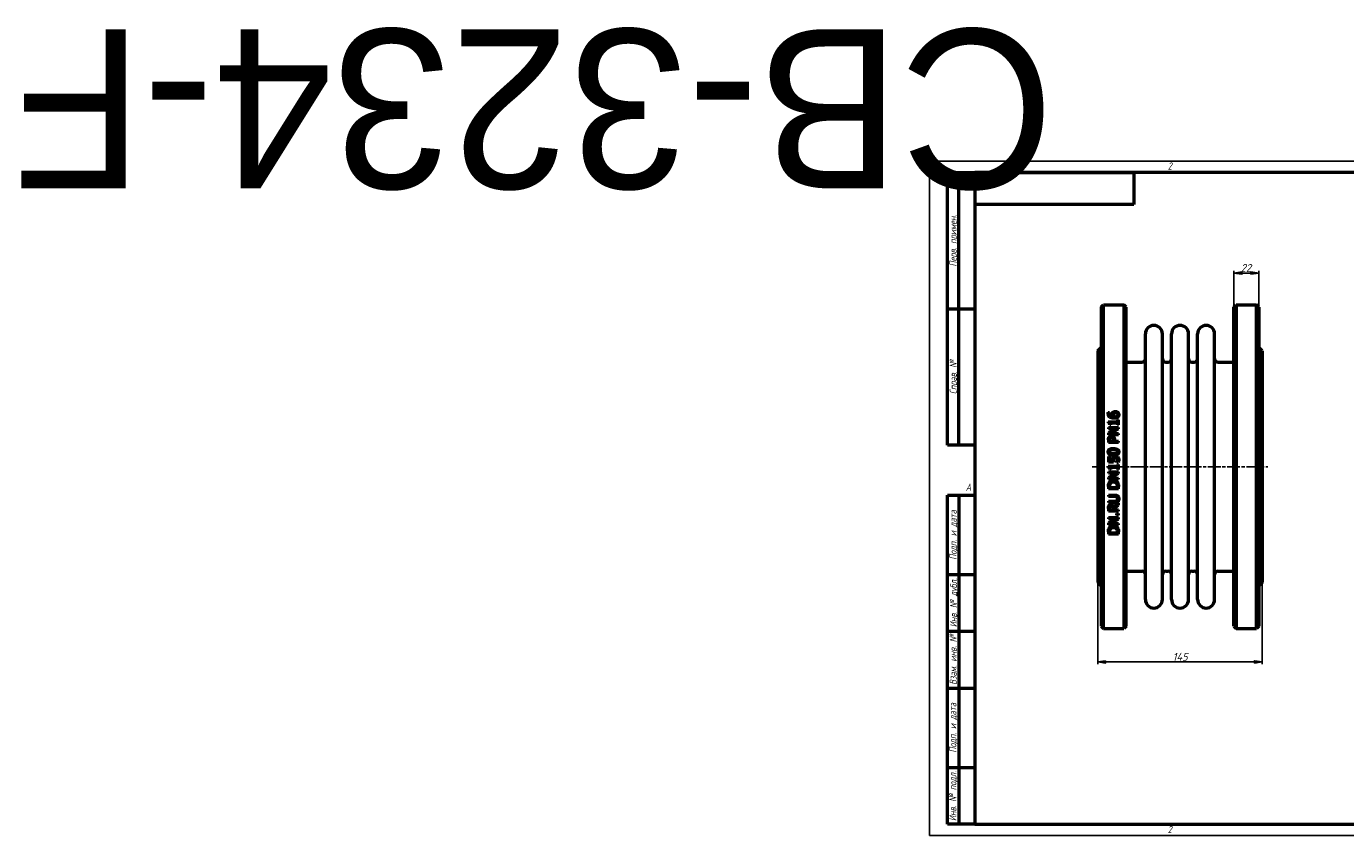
# Model space of a CAD drawing. Header units: millimetres. Extents: x -796 to 5470, y -139 to 713.
# Tile 1 of 4: x -796 to 367, y 0 to 713. Entities that reach past the tile are written whole.
import ezdxf
from ezdxf.enums import TextEntityAlignment as Align

# ---------------------------------------------------------------- set-up
doc = ezdxf.new("R2018")
doc.units = ezdxf.units.MM
doc.header["$LTSCALE"] = 2
doc.linetypes.add('CHAIN', pattern=[0.7087, 0.4724, -0.0591, 0.1181, -0.0591])
for name, color, linetype, lineweight in [('Видимый контур (ГОСТ)', 7, 'Continuous', 50), ('Кромка (ГОСТ)', 7, 'Continuous', 50), ('Обозначение (ГОСТ)', 7, 'Continuous', 25), ('Осевая линия (ГОСТ)', 7, 'Continuous', 25), ('Размер (ГОСТ)', 7, 'Continuous', 25), ('Эскизная геометрия (ГОСТ)', 7, 'Continuous', 50)]:
    doc.layers.add(name, color=color, linetype=linetype, lineweight=lineweight)
doc.styles.add('Альтернативный текст (ГОСТ)', font='arial.ttf', dxfattribs={"width": 0.8})
doc.styles.add('Обычный текст (ГОСТ)', font='GOST Common Italic.ttf')
doc.dimstyles.new('Обычный (ГОСТ)', dxfattribs={"dimscale": 2, "dimtxt": 3.5, "dimasz": 3.5, "dimexe": 1, "dimexo": 0, "dimgap": 0.5, "dimtad": 1, "dimtxsty": 'Обычный текст (ГОСТ)', "dimblk": 'Filled-1', "dimcen": 0.09, "dimdle": 15, "dimclrd": 256, "dimclre": 256, "dimclrt": 256, "dimazin": 2, "dimtfac": 0.714286, "dimtdec": 3, "dimtmove": 0, "dimatfit": 3, "dimfxl": 1, "dimtolj": 1, "dimlwd": 25, "dimlwe": 25, "dimarcsym": 0})

# ---------------------------------------------------------------- blocks, each defined once
blk = doc.blocks.new('Рамки ГОСТ - Рамка')
at = {"layer": 'Кромка (ГОСТ)', "lineweight": 25}
for p, q in [((0, 0), (0, 297)), ((0, 297), (420, 297)), ((420, 297), (420, 0)), ((420, 0), (0, 0))]:
    blk.add_line(p, q, dxfattribs=at)
at = {"layer": 'Кромка (ГОСТ)'}
for p, q in [((210, 292), (210, 297)), ((415, 292), (20, 292)), ((20, 292), (20, 5)), ((415, 5), (415, 292)), ((20, 5), (415, 5)), ((210, 5), (210, 0))]:
    blk.add_line(p, q, dxfattribs=at)
at = {"layer": 'Кромка (ГОСТ)', "char_height": 3.17, "attachment_point": 1, "style": 'Альтернативный текст (ГОСТ)'}
for s, insert, width in [('\\fGOST Common|b0|i1;{\\H3.1700;2}', (105, 296.5), 5.2328), ('\\fGOST Common|b0|i1;{\\H3.1700;1}', (315.02, 296.44), 5.2327), ('\\fGOST Common|b0|i1;{\\H3.1700;A}', (16, 155), 5.1335), ('\\fGOST Common|b0|i1;{\\H3.1700;A}', (416, 148.5), 5.0704), ('\\fGOST Common|b0|i1;{\\H3.1700;2}', (104.99, 4.3), 5.2328), ('\\fGOST Common|b0|i1;{\\H3.1700;1}', (315, 4.14), 6.6287), ('\\fGOST Common|b0|i1;{\\H3.1700;Формат А3}', (370, 4.39), 25.2103)]:
    blk.add_mtext(s, dxfattribs=dict(at, insert=insert, width=width))
blk = doc.blocks.new('ГОСТ - Доп. графы 1')
at = {"layer": 'Эскизная геометрия (ГОСТ)'}
for p, q in [((-12, 0), (-12, 145)), ((-12, 145), (0, 145)), ((-7, 145), (-7, 0)), ((-12, 110), (-7, 110)), ((-7, 110), (0, 110)), ((-12, 85), (-7, 85)), ((-7, 85), (0, 85)), ((-12, 60), (-7, 60)), ((-7, 60), (0, 60)), ((-12, 25), (-7, 25)), ((-7, 25), (0, 25)), ((0, 0), (-12, 0))]:
    blk.add_line(p, q, dxfattribs=at)
at = {"layer": 'Обозначение (ГОСТ)', "char_height": 3.17, "attachment_point": 5, "rotation": 90, "style": 'Альтернативный текст (ГОСТ)'}
for s, insert, width in [('\\fGOST Common|b0|i1;{\\H3.1700;Подп. и дата}', (-9.37, 127.41), 34.7679), ('\\fGOST Common|b0|i1;{\\H3.1700;Инв. № дубл.}', (-8.95, 97.55), 24.8438), ('\\fGOST Common|b0|i1;{\\H3.1700;Взам. инв. №}', (-9.58, 72.53), 24.8669), ('\\fGOST Common|b0|i1;{\\H3.1700;Подп. и дата}', (-9.5, 42.47), 35.1486), ('\\fGOST Common|b0|i1;{\\H3.1700;Инв. № подл.}', (-9.5, 12.41), 24.9618)]:
    blk.add_mtext(s, dxfattribs=dict(at, insert=insert, width=width))
at = {"layer": 'Обозначение (ГОСТ)', "lineweight": 30, "flags": 17}
for tag, p in [('Подп._и_дата_2', (-3.53, 127.51)), ('Инв._номер_дубликата', (-3.41, 97.47)), ('Взамен_инв._номера', (-3.46, 72.53)), ('Подп._и_дата_1', (-3.42, 42.35)), ('ИНВЕНТАРНЫЙ_НОМЕР', (-3.33, 12.68))]:
    blk.add_attdef(tag, text='', height=3.17, rotation=90, dxfattribs=at).set_placement(p, align=Align.MIDDLE_CENTER)
blk = doc.blocks.new('ГОСТ - Доп. графы 2')
at = {"layer": 'Эскизная геометрия (ГОСТ)'}
for p, q in [((-12, 0), (-12, 120)), ((-12, 120), (0, 120)), ((-7, 0), (-7, 120)), ((-12, 60), (0, 60)), ((0, 0), (-12, 0))]:
    blk.add_line(p, q, dxfattribs=at)
at = {"layer": 'Обозначение (ГОСТ)', "char_height": 3.17, "attachment_point": 5, "rotation": 90, "style": 'Альтернативный текст (ГОСТ)'}
for s, insert, width in [('\\fGOST Common|b0|i1;{\\H3.1700;Перв. примен.}', (-9.19, 90.05), 60.0143), ('\\fGOST Common|b0|i1;{\\H3.1700;Справ. №}', (-9.1, 30), 59.9357)]:
    blk.add_mtext(s, dxfattribs=dict(at, insert=insert, width=width))
at = {"layer": 'Обозначение (ГОСТ)', "lineweight": 30, "flags": 17}
for tag, p in [('Первичная_применяемость', (-3.65, 90.03)), ('Справочный_номер', (-3.55, 30.02))]:
    blk.add_attdef(tag, text='', height=3.17, rotation=90, dxfattribs=at).set_placement(p, align=Align.MIDDLE_CENTER)
blk = doc.blocks.new('ГОСТ - Доп. графы 3')
at = {"layer": 'Эскизная геометрия (ГОСТ)'}
for p, q in [((0, 0), (70, 0)), ((70, 0), (70, -14)), ((70, -14), (0, -14))]:
    blk.add_line(p, q, dxfattribs=at)
at = {"layer": 'Обозначение (ГОСТ)', "lineweight": 30}
blk.add_attdef('ОБОЗНАЧЕНИЕ', text='', height=5, rotation=180, dxfattribs=at).set_placement((34.94, -6.97), align=Align.MIDDLE_CENTER)
blk = doc.blocks.new('Filled-1')
at = {"color": 0}
for p, q in [((0, 0), (-1, 0.14)), ((-1, 0.14), (-1, -0.14)), ((-1, 0), (0, 0)), ((-1, -0.14), (0, 0))]:
    blk.add_line(p, q, dxfattribs=at)
at = {"color": 0, "flags": 128}
blk.add_lwpolyline([(-1, -0.14), (0, 0), (-1, 0.14), (-1, -0.14)], dxfattribs=at)
at = {"color": 0}
blk.add_solid([(-1, -0.14), (0, 0), (-1, 0.14), (-1, -0.14)], dxfattribs=at)
blk = doc.blocks.new('*D9')
at = {"layer": 'Defpoints', "color": 0, "linetype": 'Continuous', "transparency": 16777216}
for p in [(148.2, 223), (293.2, 223), (293.2, 153)]:
    blk.add_point(p, dxfattribs=at)
at = {"layer": 'Размер (ГОСТ)', "linetype": 'Continuous', "lineweight": 25, "transparency": 16777216}
for p, q in [((148.2, 223), (148.2, 151)), ((293.2, 223), (293.2, 151)), ((155.2, 153), (286.2, 153))]:
    blk.add_line(p, q, dxfattribs=at)
at = {"layer": 'Размер (ГОСТ)', "linetype": 'Continuous', "lineweight": 25, "transparency": 16777216, "xscale": 7, "yscale": 7, "zscale": 7, "rotation": 180}
blk.add_blockref('Filled-1', (148.2, 153), dxfattribs=at)
at = {"layer": 'Размер (ГОСТ)', "linetype": 'Continuous', "lineweight": 25, "transparency": 16777216, "xscale": 7, "yscale": 7, "zscale": 7}
blk.add_blockref('Filled-1', (293.2, 153), dxfattribs=at)
at = {"layer": 'Размер (ГОСТ)', "linetype": 'Continuous', "lineweight": 25, "transparency": 16777216, "insert": (214.2, 161), "char_height": 7, "attachment_point": 1, "style": 'Обычный текст (ГОСТ)'}
blk.add_mtext('\\A1;145', dxfattribs=at)
blk = doc.blocks.new('*D13')
at = {"layer": 'Defpoints', "color": 0, "linetype": 'Continuous', "transparency": 16777216}
for p in [(290.2, 495.5), (268.2, 465.5), (290.2, 465.5)]:
    blk.add_point(p, dxfattribs=at)
at = {"layer": 'Размер (ГОСТ)', "linetype": 'Continuous', "lineweight": 25, "transparency": 16777216}
for p, q in [((268.2, 465.5), (268.2, 497.5)), ((275.2, 495.5), (283.2, 495.5)), ((290.2, 465.5), (290.2, 497.5))]:
    blk.add_line(p, q, dxfattribs=at)
at = {"layer": 'Размер (ГОСТ)', "linetype": 'Continuous', "lineweight": 25, "transparency": 16777216, "xscale": 7, "yscale": 7, "zscale": 7, "rotation": 180}
blk.add_blockref('Filled-1', (268.2, 495.5), dxfattribs=at)
at = {"layer": 'Размер (ГОСТ)', "linetype": 'Continuous', "lineweight": 25, "transparency": 16777216, "xscale": 7, "yscale": 7, "zscale": 7}
blk.add_blockref('Filled-1', (290.2, 495.5), dxfattribs=at)
at = {"layer": 'Размер (ГОСТ)', "linetype": 'Continuous', "lineweight": 25, "transparency": 16777216, "insert": (274.2, 503.5), "char_height": 7, "attachment_point": 1, "style": 'Обычный текст (ГОСТ)'}
blk.add_mtext('\\A1;22', dxfattribs=at)

msp = doc.modelspace()

# ---------------------------------------------------------------- linework, layer by layer
at = {"layer": 'Видимый контур (ГОСТ)'}
for p, q in [((151.197, 465.453), (153.197, 467.453)), ((151.197, 465.453), (151.197, 184.453)), ((153.197, 182.453), (153.197, 467.453)), ((153.197, 467.453), (171.197, 467.453)), ((171.197, 467.453), (171.197, 182.453)), ((173.197, 465.453), (171.197, 467.453)), ((173.197, 184.453), (173.197, 465.453)), ((268.197, 465.453), (270.197, 467.453)), ((268.197, 184.453), (268.197, 465.453)), ((270.197, 467.453), (288.197, 467.453)), ((270.197, 467.453), (270.197, 182.453)), ((288.197, 182.453), (288.197, 467.453)), ((290.197, 465.453), (288.197, 467.453)), ((290.197, 465.453), (290.197, 184.453)), ((190.197, 207.953), (190.197, 441.953)), ((205.197, 207.953), (205.197, 441.953)), ((213.197, 207.953), (213.197, 441.953)), ((228.197, 207.953), (228.197, 441.953)), ((236.197, 207.953), (236.197, 441.953)), ((251.197, 207.953), (251.197, 441.953)), ((148.197, 426.953), (151.197, 429.953)), ((148.197, 426.953), (148.197, 222.953)), ((293.197, 426.953), (290.197, 429.953)), ((293.197, 426.953), (293.197, 222.953)), ((173.197, 416.953), (187.197, 416.953)), ((208.197, 416.953), (210.197, 416.953)), ((231.197, 416.953), (233.197, 416.953)), ((254.197, 416.953), (268.197, 416.953)), ((157.534, 372.74), (158.694, 372.74)), ((158.694, 372.689), (158.694, 372.74)), ((157.549, 364.578), (157.549, 363.645)), ((157.549, 364.578), (165.659, 364.578)), ((159.627, 361.785), (158.803, 361.785)), ((159.627, 361.785), (159.627, 363.419)), ((165.659, 363.419), (159.627, 363.419)), ((165.659, 366.176), (165.659, 364.578)), ((165.659, 366.176), (166.578, 366.176)), ((165.659, 363.419), (165.659, 361.785)), ((166.578, 361.785), (165.659, 361.785)), ((166.578, 361.785), (166.578, 366.176)), ((157.578, 359.51), (166.578, 359.51)), ((157.578, 359.51), (157.578, 358.394)), ((164.704, 358.394), (157.578, 358.394)), ((164.704, 358.394), (157.578, 354.769)), ((157.578, 354.769), (157.578, 353.07)), ((166.578, 353.07), (157.578, 353.07)), ((158.818, 354.185), (166.578, 358.168)), ((158.818, 354.185), (166.578, 354.185)), ((166.578, 358.168), (166.578, 359.51)), ((166.578, 353.07), (166.578, 354.185)), ((157.578, 348.504), (157.578, 346.243)), ((166.578, 346.243), (157.578, 346.243)), ((158.614, 347.439), (158.614, 348.431)), ((158.614, 347.439), (162.202, 347.439)), ((162.202, 348.256), (162.202, 347.439)), ((163.223, 347.439), (163.223, 348.453)), ((163.223, 347.439), (166.578, 347.439)), ((166.578, 346.243), (166.578, 347.439)), ((157.578, 334.019), (157.578, 329.082)), ((157.578, 334.019), (158.636, 334.019)), ((162.217, 329.082), (157.578, 329.082)), ((158.636, 330.241), (158.636, 334.019)), ((158.636, 330.241), (161.035, 330.241)), ((164.981, 328.797), (164.981, 328.71)), ((166.257, 328.71), (164.981, 328.71)), ((165.659, 326.959), (166.578, 326.959)), ((165.659, 326.959), (165.659, 325.362)), ((166.578, 322.569), (166.578, 326.959)), ((157.549, 325.362), (165.659, 325.362)), ((157.549, 325.362), (157.549, 324.429)), ((157.578, 320.293), (157.578, 319.177)), ((157.578, 320.293), (166.578, 320.293)), ((164.704, 319.177), (157.578, 315.553)), ((164.704, 319.177), (157.578, 319.177)), ((157.578, 315.553), (157.578, 313.853)), ((166.578, 313.853), (157.578, 313.853)), ((159.627, 322.569), (158.803, 322.569)), ((158.818, 314.969), (166.578, 318.951)), ((158.818, 314.969), (166.578, 314.969)), ((165.659, 324.202), (159.627, 324.202)), ((159.627, 322.569), (159.627, 324.202)), ((165.659, 324.202), (165.659, 322.569)), ((166.578, 322.569), (165.659, 322.569)), ((166.578, 318.951), (166.578, 320.293)), ((166.578, 313.853), (166.578, 314.969)), ((157.578, 307.508), (157.578, 305.459)), ((166.578, 305.459), (157.578, 305.459)), ((158.614, 306.655), (158.614, 307.566)), ((158.614, 306.655), (165.542, 306.655)), ((165.542, 307.566), (165.542, 306.655)), ((166.578, 305.459), (166.578, 307.53)), ((157.578, 299.879), (163.194, 299.879)), ((157.578, 299.879), (157.578, 298.683)), ((163.223, 298.683), (157.578, 298.683)), ((157.578, 294.562), (157.578, 293.366)), ((157.578, 294.562), (163.194, 294.562)), ((163.194, 293.366), (157.578, 293.366)), ((166.578, 292.761), (162.662, 289.559)), ((162.997, 288.363), (166.578, 291.207)), ((166.578, 291.207), (166.578, 292.761)), ((157.578, 288.115), (157.578, 285.796)), ((166.578, 285.796), (157.578, 285.796)), ((157.578, 280.224), (157.578, 279.108)), ((157.578, 280.224), (166.578, 280.224)), ((164.704, 279.108), (157.578, 275.483)), ((164.704, 279.108), (157.578, 279.108)), ((158.614, 286.992), (158.614, 288.181)), ((158.614, 286.992), (161.998, 286.992)), ((161.998, 288.042), (161.998, 286.992)), ((162.997, 286.992), (162.997, 288.363)), ((162.997, 286.992), (166.578, 286.992)), ((164.857, 283.724), (164.857, 282.28)), ((164.857, 283.724), (166.578, 283.724)), ((166.578, 282.28), (164.857, 282.28)), ((166.578, 285.796), (166.578, 286.992)), ((166.578, 282.28), (166.578, 283.724)), ((166.578, 278.882), (166.578, 280.224)), ((157.578, 275.483), (157.578, 273.783)), ((166.578, 273.783), (157.578, 273.783)), ((157.578, 267.438), (157.578, 265.389)), ((158.614, 266.585), (158.614, 267.497)), ((158.818, 274.899), (166.578, 278.882)), ((158.818, 274.899), (166.578, 274.899)), ((165.542, 267.497), (165.542, 266.585)), ((166.578, 273.783), (166.578, 274.899)), ((166.578, 265.389), (166.578, 267.46)), ((166.578, 265.389), (157.578, 265.389)), ((158.614, 266.585), (165.542, 266.585)), ((173.197, 232.953), (187.197, 232.953)), ((208.197, 232.953), (210.197, 232.953)), ((231.197, 232.953), (233.197, 232.953)), ((254.197, 232.953), (268.197, 232.953)), ((148.197, 222.953), (151.197, 219.953)), ((293.197, 222.953), (290.197, 219.953)), ((151.197, 184.453), (153.197, 182.453)), ((153.197, 182.453), (171.197, 182.453)), ((173.197, 184.453), (171.197, 182.453)), ((268.197, 184.453), (270.197, 182.453)), ((270.197, 182.453), (288.197, 182.453)), ((290.197, 184.453), (288.197, 182.453))]:
    msp.add_line(p, q, dxfattribs=at)
for centre, radius, start, end in [((197.697, 441.953), 7.5, 0, 180), ((220.697, 441.953), 7.5, 0, 180), ((243.697, 441.953), 7.5, 0, 180), ((187.197, 419.953), 3, 270, 0), ((208.197, 419.953), 3, 180, 270), ((210.197, 419.953), 3, 270, 0), ((231.197, 419.953), 3, 180, 270), ((233.197, 419.953), 3, 270, 0), ((254.197, 419.953), 3, 180, 270), ((187.197, 229.953), 3, 0, 90), ((208.197, 229.953), 3, 90, 180), ((210.197, 229.953), 3, 0, 90), ((231.197, 229.953), 3, 90, 180), ((233.197, 229.953), 3, 0, 90), ((254.197, 229.953), 3, 90, 180), ((197.697, 207.953), 7.5, 180, 0), ((220.697, 207.953), 7.5, 180, 0), ((243.697, 207.953), 7.5, 180, 0)]:
    msp.add_arc(centre, radius, start, end, dxfattribs=at)
for points, knots in [([(157.41, 371.719), (157.41, 371.827), (157.413, 371.936), (157.426, 372.146), (157.435, 372.259), (157.467, 372.489), (157.494, 372.618), (157.534, 372.74)], [0, 0, 0, 0, 0.034457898, 0.034457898, 0.066693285, 0.066693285, 0.105957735, 0.105957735, 0.105957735, 0.105957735]), ([(158.694, 372.689), (158.64, 372.586), (158.598, 372.459), (158.489, 372.084), (158.453, 371.835), (158.453, 371.558)], [0, 0, 0, 0, 0.03640112, 0.03640112, 0.124378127, 0.124378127, 0.124378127, 0.124378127]), ([(160.831, 370.8), (160.831, 370.968), (160.839, 371.139), (160.869, 371.389), (160.882, 371.473), (160.936, 371.744), (160.986, 371.892), (161.14, 372.219), (161.247, 372.386), (161.363, 372.543)], [0, 0, 0, 0, 0.053335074, 0.053335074, 0.080062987, 0.080062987, 0.140810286, 0.140810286, 0.210579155, 0.210579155, 0.210579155, 0.210579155]), ([(161.363, 372.543), (161.484, 372.704), (161.624, 372.849), (161.997, 373.139), (162.205, 373.239), (162.58, 373.385), (162.802, 373.441), (163.237, 373.507), (163.449, 373.52), (163.661, 373.52)], [0, 0, 0, 0, 0.062794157, 0.062794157, 0.145250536, 0.145250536, 0.252485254, 0.252485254, 0.351305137, 0.351305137, 0.351305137, 0.351305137]), ([(163.712, 372.295), (163.494, 372.295), (163.27, 372.278), (162.854, 372.186), (162.699, 372.122), (162.405, 371.952), (162.263, 371.828), (162.144, 371.682)], [0, 0, 0, 0, 0.065180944, 0.065180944, 0.128079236, 0.128079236, 0.210628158, 0.210628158, 0.210628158, 0.210628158]), ([(163.661, 373.52), (163.894, 373.52), (164.126, 373.501), (164.819, 373.37), (165.162, 373.208), (165.585, 372.962), (165.763, 372.829), (165.922, 372.674)], [0, 0, 0, 0, 0.069916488, 0.069916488, 0.212223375, 0.212223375, 0.333065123, 0.333065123, 0.333065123, 0.333065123]), ([(165.783, 370.668), (165.783, 370.892), (165.747, 371.113), (165.579, 371.5), (165.466, 371.658), (165.208, 371.903), (165.047, 372.025), (164.628, 372.188), (164.449, 372.231), (164.086, 372.284), (163.897, 372.295), (163.712, 372.295)], [0, 0, 0, 0, 0.070858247, 0.070858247, 0.132738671, 0.132738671, 0.18044372, 0.18044372, 0.212575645, 0.212575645, 0.245311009, 0.245311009, 0.245311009, 0.245311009]), ([(165.922, 372.674), (166.098, 372.504), (166.251, 372.317), (166.494, 371.918), (166.581, 371.724), (166.73, 371.245), (166.768, 370.955), (166.768, 370.661)], [0, 0, 0, 0, 0.075679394, 0.075679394, 0.146385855, 0.146385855, 0.246632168, 0.246632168, 0.246632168, 0.246632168]), ([(158.862, 368.67), (158.53, 368.906), (158.254, 369.191), (157.906, 369.708), (157.732, 369.997), (157.465, 370.833), (157.41, 371.277), (157.41, 371.719)], [0, 0, 0, 0, 0.124246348, 0.124246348, 0.193703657, 0.193703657, 0.265410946, 0.265410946, 0.265410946, 0.265410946]), ([(158.803, 361.785), (158.803, 362.043), (158.788, 362.32), (158.68, 362.898), (158.589, 363.078), (158.457, 363.278), (158.375, 363.359), (158.183, 363.488), (158.079, 363.534), (157.835, 363.61), (157.691, 363.634), (157.549, 363.645)], [0, 0, 0, 0, 0.080171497, 0.080171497, 0.182365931, 0.182365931, 0.279690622, 0.279690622, 0.371846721, 0.371846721, 0.487538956, 0.487538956, 0.487538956, 0.487538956]), ([(158.453, 371.558), (158.453, 371.219), (158.505, 370.882), (158.748, 370.285), (158.914, 370.038), (159.321, 369.634), (159.594, 369.424), (160.462, 369.064), (160.967, 368.969), (161.458, 368.925)], [0, 0, 0, 0, 0.107714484, 0.107714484, 0.202359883, 0.202359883, 0.284328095, 0.284328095, 0.373568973, 0.373568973, 0.373568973, 0.373568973]), ([(162.625, 367.685), (162.194, 367.685), (161.76, 367.71), (160.603, 367.866), (160.112, 368.032), (159.488, 368.28), (159.162, 368.454), (158.862, 368.67)], [0, 0, 0, 0, 0.129289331, 0.129289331, 0.35047023, 0.35047023, 0.62766016, 0.62766016, 0.62766016, 0.62766016]), ([(161.458, 368.925), (161.337, 369.1), (161.229, 369.281), (161.005, 369.745), (160.947, 369.95), (160.86, 370.273), (160.831, 370.536), (160.831, 370.8)], [0, 0, 0, 0, 0.065910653, 0.065910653, 0.161026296, 0.161026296, 0.523564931, 0.523564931, 0.523564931, 0.523564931]), ([(162.144, 371.682), (162.059, 371.575), (161.993, 371.457), (161.85, 371.071), (161.83, 370.757), (161.83, 370.53)], [0, 0, 0, 0, 0.04261739, 0.04261739, 0.129964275, 0.129964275, 0.129964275, 0.129964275]), ([(161.83, 370.53), (161.83, 370.374), (161.843, 370.219), (161.898, 369.903), (161.94, 369.75), (162.081, 369.363), (162.193, 369.139), (162.326, 368.925)], [0, 0, 0, 0, 0.049416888, 0.049416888, 0.101076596, 0.101076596, 0.179863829, 0.179863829, 0.179863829, 0.179863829]), ([(162.326, 368.925), (162.41, 368.921), (162.495, 368.916), (162.614, 368.909), (162.717, 368.903), (162.895, 368.903)], [0, 0, 0, 0, 0.0253717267, 0.0253717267, 0.0356430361, 0.0356430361, 0.0356430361, 0.0356430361]), ([(165.951, 368.677), (165.778, 368.512), (165.581, 368.373), (165.062, 368.086), (164.757, 367.981), (164.246, 367.829), (163.916, 367.77), (163.271, 367.7), (162.946, 367.685), (162.625, 367.685)], [0, 0, 0, 0, 0.073573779, 0.073573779, 0.179892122, 0.179892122, 0.348463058, 0.348463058, 0.513078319, 0.513078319, 0.513078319, 0.513078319]), ([(162.895, 368.903), (163.203, 368.903), (163.526, 368.918), (164.418, 369.044), (164.746, 369.2), (165.075, 369.387), (165.181, 369.46), (165.273, 369.545)], [0, 0, 0, 0, 0.09236766, 0.09236766, 0.270232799, 0.270232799, 0.359521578, 0.359521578, 0.359521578, 0.359521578]), ([(165.273, 369.545), (165.388, 369.649), (165.493, 369.765), (165.609, 369.947), (165.678, 370.065), (165.766, 370.385), (165.783, 370.526), (165.783, 370.668)], [0, 0, 0, 0, 0.047583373, 0.047583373, 0.067324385, 0.067324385, 0.0823675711, 0.0823675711, 0.0823675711, 0.0823675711]), ([(166.768, 370.661), (166.768, 370.463), (166.751, 370.264), (166.678, 369.877), (166.622, 369.691), (166.479, 369.36), (166.399, 369.215), (166.2, 368.933), (166.082, 368.8), (165.951, 368.677)], [0, 0, 0, 0, 0.062905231, 0.062905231, 0.124467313, 0.124467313, 0.177057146, 0.177057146, 0.232862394, 0.232862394, 0.232862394, 0.232862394]), ([(157.578, 348.504), (157.578, 348.757), (157.588, 349.016), (157.636, 349.497), (157.673, 349.736), (157.818, 350.284), (157.95, 350.586), (158.14, 350.86)], [0, 0, 0, 0, 0.076992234, 0.076992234, 0.147060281, 0.147060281, 0.246509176, 0.246509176, 0.246509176, 0.246509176]), ([(158.14, 350.86), (158.257, 351.031), (158.392, 351.187), (158.754, 351.508), (158.957, 351.624), (159.286, 351.781), (159.487, 351.843), (159.891, 351.917), (160.092, 351.932), (160.291, 351.932)], [0, 0, 0, 0, 0.063007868, 0.063007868, 0.146259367, 0.146259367, 0.259488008, 0.259488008, 0.366669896, 0.366669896, 0.366669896, 0.366669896]), ([(158.956, 350.036), (158.857, 349.886), (158.785, 349.723), (158.686, 349.387), (158.614, 349.063), (158.614, 348.431)], [0, 0, 0, 0, 0.054466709, 0.054466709, 0.106389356, 0.106389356, 0.106389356, 0.106389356]), ([(160.328, 350.685), (160.104, 350.685), (159.879, 350.657), (159.494, 350.525), (159.372, 350.449), (159.157, 350.291), (159.047, 350.171), (158.956, 350.036)], [0, 0, 0, 0, 0.067052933, 0.067052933, 0.122287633, 0.122287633, 0.210067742, 0.210067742, 0.210067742, 0.210067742]), ([(160.291, 351.932), (160.545, 351.932), (160.796, 351.902), (161.286, 351.778), (161.491, 351.692), (161.89, 351.488), (162.103, 351.334), (162.29, 351.144)], [0, 0, 0, 0, 0.076230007, 0.076230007, 0.151918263, 0.151918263, 0.263969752, 0.263969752, 0.263969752, 0.263969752]), ([(161.662, 350.174), (161.57, 350.267), (161.469, 350.35), (161.198, 350.524), (161.039, 350.586), (160.697, 350.668), (160.511, 350.685), (160.328, 350.685)], [0, 0, 0, 0, 0.039541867, 0.039541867, 0.097095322, 0.097095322, 0.159445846, 0.159445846, 0.159445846, 0.159445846]), ([(162.202, 348.256), (162.202, 348.481), (162.194, 348.716), (162.151, 349.126), (162.119, 349.333), (162.023, 349.641), (161.972, 349.759), (161.838, 349.982), (161.757, 350.084), (161.662, 350.174)], [0, 0, 0, 0, 0.06848562, 0.06848562, 0.125444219, 0.125444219, 0.163537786, 0.163537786, 0.202077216, 0.202077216, 0.202077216, 0.202077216]), ([(162.29, 351.144), (162.508, 350.922), (162.688, 350.673), (163.005, 350.06), (163.081, 349.763), (163.197, 349.214), (163.223, 348.825), (163.223, 348.453)], [0, 0, 0, 0, 0.094353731, 0.094353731, 0.209528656, 0.209528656, 0.437236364, 0.437236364, 0.437236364, 0.437236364]), ([(157.396, 338.096), (157.396, 338.457), (157.448, 338.816), (157.689, 339.423), (157.845, 339.664), (158.232, 340.06), (158.489, 340.259), (159.349, 340.657), (159.888, 340.785), (160.951, 340.941), (161.525, 340.97), (162.078, 340.97)], [0, 0, 0, 0, 0.108533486, 0.108533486, 0.196751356, 0.196751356, 0.274887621, 0.274887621, 0.370792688, 0.370792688, 0.472437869, 0.472437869, 0.472437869, 0.472437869]), ([(162.085, 335.215), (161.136, 335.215), (160.17, 335.295), (158.87, 335.698), (158.513, 335.898), (158.022, 336.301), (157.838, 336.519), (157.588, 336.979), (157.511, 337.198), (157.415, 337.647), (157.396, 337.872), (157.396, 338.096)], [0, 0, 0, 0, 0.284910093, 0.284910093, 0.465892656, 0.465892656, 0.618473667, 0.618473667, 0.741508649, 0.741508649, 0.859812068, 0.859812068, 0.859812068, 0.859812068]), ([(159.328, 339.416), (159.124, 339.335), (158.929, 339.225), (158.619, 338.928), (158.545, 338.789), (158.467, 338.609), (158.44, 338.513), (158.403, 338.31), (158.395, 338.203), (158.395, 338.096)], [0, 0, 0, 0, 0.066090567, 0.066090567, 0.129037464, 0.129037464, 0.194730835, 0.194730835, 0.264547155, 0.264547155, 0.264547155, 0.264547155]), ([(158.395, 338.096), (158.395, 337.911), (158.419, 337.724), (158.531, 337.417), (158.605, 337.285), (158.802, 337.073), (158.892, 337), (159.099, 336.863), (159.22, 336.804), (159.343, 336.754)], [0, 0, 0, 0, 0.05588413, 0.05588413, 0.098104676, 0.098104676, 0.125991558, 0.125991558, 0.158049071, 0.158049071, 0.158049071, 0.158049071]), ([(162.078, 339.745), (161.559, 339.745), (160.996, 339.727), (160.245, 339.648), (159.763, 339.589), (159.328, 339.416)], [0, 0, 0, 0, 0.155705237, 0.155705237, 0.225939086, 0.225939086, 0.225939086, 0.225939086]), ([(162.078, 340.97), (162.8, 340.97), (163.585, 340.923), (164.986, 340.62), (165.402, 340.415), (165.937, 340.072), (166.167, 339.86), (166.497, 339.382), (166.603, 339.144), (166.739, 338.631), (166.768, 338.363), (166.768, 338.096)], [0, 0, 0, 0, 0.216620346, 0.216620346, 0.428800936, 0.428800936, 0.640277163, 0.640277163, 0.816818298, 0.816818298, 0.995426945, 0.995426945, 0.995426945, 0.995426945]), ([(164.82, 339.424), (164.544, 339.532), (164.229, 339.599), (163.473, 339.707), (162.842, 339.745), (162.078, 339.745)], [0, 0, 0, 0, 0.089206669, 0.089206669, 0.229743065, 0.229743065, 0.229743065, 0.229743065]), ([(166.768, 338.096), (166.768, 337.737), (166.717, 337.378), (166.481, 336.771), (166.328, 336.529), (165.927, 336.111), (165.666, 335.918), (164.864, 335.543), (164.362, 335.418), (163.295, 335.248), (162.676, 335.215), (162.085, 335.215)], [0, 0, 0, 0, 0.108205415, 0.108205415, 0.195976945, 0.195976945, 0.282046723, 0.282046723, 0.388706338, 0.388706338, 0.517612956, 0.517612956, 0.517612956, 0.517612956]), ([(164.798, 336.747), (165.008, 336.825), (165.205, 336.934), (165.534, 337.238), (165.611, 337.384), (165.69, 337.558), (165.72, 337.66), (165.76, 337.873), (165.768, 337.985), (165.768, 338.096)], [0, 0, 0, 0, 0.067042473, 0.067042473, 0.134526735, 0.134526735, 0.219496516, 0.219496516, 0.308339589, 0.308339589, 0.308339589, 0.308339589]), ([(165.768, 338.096), (165.768, 338.286), (165.742, 338.477), (165.627, 338.775), (165.554, 338.909), (165.349, 339.122), (165.261, 339.192), (165.058, 339.321), (164.941, 339.377), (164.82, 339.424)], [0, 0, 0, 0, 0.057199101, 0.057199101, 0.096144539, 0.096144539, 0.119999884, 0.119999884, 0.147416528, 0.147416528, 0.147416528, 0.147416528]), ([(159.343, 336.754), (159.641, 336.636), (159.981, 336.568), (160.67, 336.482), (161.275, 336.441), (162.085, 336.441)], [0, 0, 0, 0, 0.096286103, 0.096286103, 0.208739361, 0.208739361, 0.208739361, 0.208739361]), ([(160.984, 331.058), (160.984, 331.362), (161, 331.684), (161.092, 332.252), (161.149, 332.432), (161.3, 332.785), (161.413, 332.971), (161.546, 333.144)], [0, 0, 0, 0, 0.091290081, 0.091290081, 0.172477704, 0.172477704, 0.278697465, 0.278697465, 0.278697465, 0.278697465]), ([(161.035, 330.241), (161.017, 330.376), (161.004, 330.511), (160.991, 330.739), (160.984, 330.895), (160.984, 331.058)], [0, 0, 0, 0, 0.0408116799, 0.0408116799, 0.0684355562, 0.0684355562, 0.0684355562, 0.0684355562]), ([(161.546, 333.144), (161.707, 333.359), (161.901, 333.539), (162.42, 333.871), (162.69, 333.949), (163.149, 334.049), (163.439, 334.07), (163.719, 334.07)], [0, 0, 0, 0, 0.08068985, 0.08068985, 0.184846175, 0.184846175, 0.338188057, 0.338188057, 0.338188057, 0.338188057]), ([(162.414, 332.335), (162.3, 332.206), (162.215, 332.059), (162.041, 331.599), (161.998, 331.221), (161.998, 330.861)], [0, 0, 0, 0, 0.051529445, 0.051529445, 0.147508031, 0.147508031, 0.147508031, 0.147508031]), ([(161.998, 330.861), (161.998, 330.594), (162.014, 330.328), (162.084, 329.772), (162.156, 329.356), (162.217, 329.082)], [0, 0, 0, 0, 0.080242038, 0.080242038, 0.168025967, 0.168025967, 0.168025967, 0.168025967]), ([(162.085, 336.441), (162.585, 336.441), (163.164, 336.453), (163.867, 336.517), (164.324, 336.566), (164.798, 336.747)], [0, 0, 0, 0, 0.149992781, 0.149992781, 0.21078001, 0.21078001, 0.21078001, 0.21078001]), ([(163.712, 332.845), (163.436, 332.845), (163.163, 332.813), (162.874, 332.693), (162.764, 332.643), (162.559, 332.491), (162.482, 332.417), (162.414, 332.335)], [0, 0, 0, 0, 0.082589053, 0.082589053, 0.105617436, 0.105617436, 0.122303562, 0.122303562, 0.122303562, 0.122303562]), ([(165.178, 332.386), (165.013, 332.524), (164.827, 332.628), (164.446, 332.769), (164.162, 332.845), (163.712, 332.845)], [0, 0, 0, 0, 0.064669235, 0.064669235, 0.121944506, 0.121944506, 0.121944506, 0.121944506]), ([(163.719, 334.07), (164.126, 334.07), (164.525, 334.009), (165.251, 333.741), (165.587, 333.552), (165.885, 333.275)], [0, 0, 0, 0, 0.122060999, 0.122060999, 0.232073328, 0.232073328, 0.232073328, 0.232073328]), ([(164.981, 328.797), (165.059, 328.903), (165.139, 329.047), (165.276, 329.316), (165.364, 329.502), (165.462, 329.767)], [0, 0, 0, 0, 0.0393489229, 0.0393489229, 0.077315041, 0.077315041, 0.077315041, 0.077315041]), ([(165.725, 331.087), (165.725, 331.298), (165.692, 331.503), (165.615, 331.737), (165.603, 331.77), (165.549, 331.911), (165.493, 332.016), (165.353, 332.214), (165.271, 332.305), (165.178, 332.386)], [0, 0, 0, 0, 0.063200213, 0.063200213, 0.074101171, 0.074101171, 0.115697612, 0.115697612, 0.158475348, 0.158475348, 0.158475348, 0.158475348]), ([(165.462, 329.767), (165.53, 329.962), (165.593, 330.166), (165.674, 330.495), (165.725, 330.721), (165.725, 331.087)], [0, 0, 0, 0, 0.061794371, 0.061794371, 0.101719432, 0.101719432, 0.101719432, 0.101719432]), ([(165.885, 333.275), (166.119, 333.058), (166.304, 332.802), (166.59, 332.226), (166.655, 331.982), (166.743, 331.583), (166.768, 331.324), (166.768, 331.065)], [0, 0, 0, 0, 0.095942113, 0.095942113, 0.192976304, 0.192976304, 0.360328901, 0.360328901, 0.360328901, 0.360328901]), ([(166.768, 331.065), (166.768, 330.746), (166.741, 330.429), (166.63, 329.766), (166.503, 329.209), (166.257, 328.71)], [0, 0, 0, 0, 0.095904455, 0.095904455, 0.201720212, 0.201720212, 0.201720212, 0.201720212]), ([(158.803, 322.569), (158.803, 322.88), (158.781, 323.23), (158.644, 323.751), (158.573, 323.887), (158.454, 324.064), (158.374, 324.143), (158.182, 324.273), (158.073, 324.321), (157.827, 324.395), (157.687, 324.417), (157.549, 324.429)], [0, 0, 0, 0, 0.093401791, 0.093401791, 0.160944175, 0.160944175, 0.238139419, 0.238139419, 0.31797067, 0.31797067, 0.411836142, 0.411836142, 0.411836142, 0.411836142]), ([(157.578, 307.508), (157.578, 307.894), (157.591, 308.304), (157.676, 309.142), (157.743, 309.418), (157.911, 310.006), (158.069, 310.391), (158.293, 310.732)], [0, 0, 0, 0, 0.116782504, 0.116782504, 0.25428562, 0.25428562, 0.527958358, 0.527958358, 0.527958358, 0.527958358]), ([(158.293, 310.732), (158.494, 311.035), (158.733, 311.306), (159.322, 311.809), (159.681, 312.028), (160.374, 312.32), (160.706, 312.412), (161.388, 312.53), (161.738, 312.555), (162.085, 312.555)], [0, 0, 0, 0, 0.109659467, 0.109659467, 0.232889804, 0.232889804, 0.336781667, 0.336781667, 0.441753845, 0.441753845, 0.441753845, 0.441753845]), ([(159.153, 309.944), (159.011, 309.702), (158.897, 309.448), (158.715, 308.87), (158.614, 308.401), (158.614, 307.566)], [0, 0, 0, 0, 0.084547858, 0.084547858, 0.182652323, 0.182652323, 0.182652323, 0.182652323]), ([(162.071, 311.308), (161.604, 311.308), (161.127, 311.256), (160.373, 311.014), (160.082, 310.873), (159.551, 310.478), (159.33, 310.231), (159.153, 309.944)], [0, 0, 0, 0, 0.140083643, 0.140083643, 0.237398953, 0.237398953, 0.338786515, 0.338786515, 0.338786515, 0.338786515]), ([(164.944, 310.053), (164.795, 310.275), (164.617, 310.471), (164.204, 310.802), (163.928, 310.976), (163.308, 311.179), (163.073, 311.228), (162.584, 311.294), (162.326, 311.308), (162.071, 311.308)], [0, 0, 0, 0, 0.080547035, 0.080547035, 0.159064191, 0.159064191, 0.204100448, 0.204100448, 0.252443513, 0.252443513, 0.252443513, 0.252443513]), ([(162.085, 312.555), (162.595, 312.555), (163.099, 312.491), (164.118, 312.183), (164.52, 311.958), (165.222, 311.487), (165.577, 311.139), (165.856, 310.717)], [0, 0, 0, 0, 0.152841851, 0.152841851, 0.319529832, 0.319529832, 0.569566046, 0.569566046, 0.569566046, 0.569566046]), ([(165.542, 307.566), (165.542, 307.824), (165.532, 308.086), (165.484, 308.589), (165.444, 308.866), (165.289, 309.454), (165.145, 309.767), (164.944, 310.053)], [0, 0, 0, 0, 0.078002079, 0.078002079, 0.152641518, 0.152641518, 0.253210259, 0.253210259, 0.253210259, 0.253210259]), ([(165.856, 310.717), (166.054, 310.402), (166.217, 310.067), (166.426, 309.417), (166.578, 308.819), (166.578, 307.53)], [0, 0, 0, 0, 0.112009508, 0.112009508, 0.206057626, 0.206057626, 0.206057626, 0.206057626]), ([(158.052, 290.405), (158.155, 290.564), (158.275, 290.711), (158.605, 291.021), (158.787, 291.128), (159.066, 291.275), (159.255, 291.337), (159.638, 291.411), (159.831, 291.426), (160.021, 291.426)], [0, 0, 0, 0, 0.058120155, 0.058120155, 0.137810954, 0.137810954, 0.272342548, 0.272342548, 0.400843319, 0.400843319, 0.400843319, 0.400843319]), ([(160.021, 291.426), (160.323, 291.426), (160.624, 291.391), (161.302, 291.188), (161.569, 291.009), (161.971, 290.684), (162.158, 290.476), (162.458, 290.029), (162.572, 289.799), (162.662, 289.559)], [0, 0, 0, 0, 0.090515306, 0.090515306, 0.212780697, 0.212780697, 0.36159757, 0.36159757, 0.497883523, 0.497883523, 0.497883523, 0.497883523]), ([(163.194, 299.879), (163.635, 299.879), (164.097, 299.848), (164.879, 299.684), (165.114, 299.591), (165.537, 299.373), (165.75, 299.213), (165.936, 299.018)], [0, 0, 0, 0, 0.132260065, 0.132260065, 0.239705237, 0.239705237, 0.381847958, 0.381847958, 0.381847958, 0.381847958]), ([(163.194, 294.562), (163.526, 294.562), (163.902, 294.579), (164.305, 294.654), (164.448, 294.683), (164.756, 294.8), (164.887, 294.867), (165.01, 294.949)], [0, 0, 0, 0, 0.099741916, 0.099741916, 0.12253022, 0.12253022, 0.141218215, 0.141218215, 0.141218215, 0.141218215]), ([(165.936, 294.227), (165.776, 294.064), (165.598, 293.925), (165.139, 293.658), (164.894, 293.579), (164.465, 293.467), (164.215, 293.427), (163.713, 293.377), (163.451, 293.366), (163.194, 293.366)], [0, 0, 0, 0, 0.069261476, 0.069261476, 0.160138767, 0.160138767, 0.273683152, 0.273683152, 0.392137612, 0.392137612, 0.392137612, 0.392137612]), ([(165.01, 298.296), (164.883, 298.38), (164.749, 298.448), (164.44, 298.565), (164.267, 298.606), (163.781, 298.671), (163.493, 298.683), (163.223, 298.683)], [0, 0, 0, 0, 0.045707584, 0.045707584, 0.099376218, 0.099376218, 0.165546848, 0.165546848, 0.165546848, 0.165546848]), ([(165.747, 296.619), (165.747, 296.802), (165.732, 296.986), (165.652, 297.398), (165.585, 297.57), (165.473, 297.807), (165.403, 297.92), (165.229, 298.128), (165.126, 298.22), (165.01, 298.296)], [0, 0, 0, 0, 0.056129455, 0.056129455, 0.128278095, 0.128278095, 0.201735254, 0.201735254, 0.278259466, 0.278259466, 0.278259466, 0.278259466]), ([(165.01, 294.949), (165.171, 295.055), (165.306, 295.187), (165.507, 295.478), (165.597, 295.652), (165.723, 296.125), (165.747, 296.375), (165.747, 296.619)], [0, 0, 0, 0, 0.058206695, 0.058206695, 0.107917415, 0.107917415, 0.157353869, 0.157353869, 0.157353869, 0.157353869]), ([(165.936, 299.018), (166.143, 298.809), (166.311, 298.573), (166.573, 298.041), (166.644, 297.786), (166.746, 297.255), (166.768, 296.931), (166.768, 296.619)], [0, 0, 0, 0, 0.089041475, 0.089041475, 0.180578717, 0.180578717, 0.30683299, 0.30683299, 0.30683299, 0.30683299]), ([(166.768, 296.619), (166.768, 296.365), (166.752, 296.108), (166.671, 295.587), (166.609, 295.361), (166.469, 294.992), (166.388, 294.826), (166.188, 294.509), (166.071, 294.361), (165.936, 294.227)], [0, 0, 0, 0, 0.077822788, 0.077822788, 0.161527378, 0.161527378, 0.234975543, 0.234975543, 0.309976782, 0.309976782, 0.309976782, 0.309976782]), ([(157.578, 288.115), (157.578, 288.358), (157.584, 288.609), (157.618, 289.112), (157.646, 289.33), (157.737, 289.811), (157.867, 290.119), (158.052, 290.405)], [0, 0, 0, 0, 0.075482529, 0.075482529, 0.156325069, 0.156325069, 0.335752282, 0.335752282, 0.335752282, 0.335752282]), ([(158.92, 289.61), (158.833, 289.477), (158.769, 289.333), (158.679, 289.03), (158.614, 288.738), (158.614, 288.181)], [0, 0, 0, 0, 0.0486666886, 0.0486666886, 0.0977278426, 0.0977278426, 0.0977278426, 0.0977278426]), ([(160.116, 290.179), (159.933, 290.179), (159.751, 290.157), (159.403, 290.046), (159.288, 289.973), (159.102, 289.839), (159.002, 289.732), (158.92, 289.61)], [0, 0, 0, 0, 0.054811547, 0.054811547, 0.109914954, 0.109914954, 0.212984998, 0.212984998, 0.212984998, 0.212984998]), ([(161.531, 289.668), (161.443, 289.761), (161.345, 289.842), (161.098, 289.996), (160.951, 290.056), (160.686, 290.127), (160.574, 290.147), (160.348, 290.173), (160.232, 290.179), (160.116, 290.179)], [0, 0, 0, 0, 0.039061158, 0.039061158, 0.087922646, 0.087922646, 0.121927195, 0.121927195, 0.156707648, 0.156707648, 0.156707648, 0.156707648]), ([(161.998, 288.042), (161.998, 288.21), (161.991, 288.38), (161.953, 288.75), (161.921, 288.92), (161.862, 289.148), (161.818, 289.261), (161.697, 289.478), (161.621, 289.578), (161.531, 289.668)], [0, 0, 0, 0, 0.052242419, 0.052242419, 0.11520893, 0.11520893, 0.18201734, 0.18201734, 0.251152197, 0.251152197, 0.251152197, 0.251152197]), ([(157.578, 267.438), (157.578, 267.809), (157.59, 268.201), (157.672, 269.058), (157.741, 269.334), (157.895, 269.895), (158.056, 270.302), (158.293, 270.662)], [0, 0, 0, 0, 0.121584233, 0.121584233, 0.281017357, 0.281017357, 0.699848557, 0.699848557, 0.699848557, 0.699848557]), ([(158.293, 270.662), (158.472, 270.932), (158.683, 271.18), (159.272, 271.712), (159.607, 271.902), (160.207, 272.199), (160.599, 272.32), (161.361, 272.458), (161.724, 272.485), (162.085, 272.485)], [0, 0, 0, 0, 0.102874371, 0.102874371, 0.246773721, 0.246773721, 0.471554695, 0.471554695, 0.667703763, 0.667703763, 0.667703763, 0.667703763]), ([(159.153, 269.874), (159.03, 269.665), (158.928, 269.447), (158.723, 268.86), (158.614, 268.363), (158.614, 267.497)], [0, 0, 0, 0, 0.077552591, 0.077552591, 0.200908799, 0.200908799, 0.200908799, 0.200908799]), ([(162.071, 271.238), (161.745, 271.238), (161.416, 271.213), (160.696, 271.071), (160.317, 270.933), (159.798, 270.603), (159.634, 270.468), (159.36, 270.178), (159.249, 270.031), (159.153, 269.874)], [0, 0, 0, 0, 0.097805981, 0.097805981, 0.220599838, 0.220599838, 0.287329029, 0.287329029, 0.345935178, 0.345935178, 0.345935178, 0.345935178]), ([(164.944, 269.984), (164.812, 270.18), (164.655, 270.36), (164.234, 270.719), (163.989, 270.853), (163.51, 271.058), (163.218, 271.133), (162.643, 271.221), (162.355, 271.238), (162.071, 271.238)], [0, 0, 0, 0, 0.075356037, 0.075356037, 0.171866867, 0.171866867, 0.297728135, 0.297728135, 0.417439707, 0.417439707, 0.417439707, 0.417439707]), ([(162.085, 272.485), (162.445, 272.485), (162.802, 272.453), (163.783, 272.256), (164.243, 272.036), (164.851, 271.68), (165.109, 271.489), (165.536, 271.078), (165.708, 270.871), (165.856, 270.647)], [0, 0, 0, 0, 0.107865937, 0.107865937, 0.300892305, 0.300892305, 0.46700532, 0.46700532, 0.608846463, 0.608846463, 0.608846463, 0.608846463]), ([(165.542, 267.497), (165.542, 267.75), (165.533, 268.008), (165.477, 268.594), (165.432, 268.82), (165.321, 269.309), (165.171, 269.661), (164.944, 269.984)], [0, 0, 0, 0, 0.083175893, 0.083175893, 0.192389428, 0.192389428, 0.552603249, 0.552603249, 0.552603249, 0.552603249]), ([(165.856, 270.647), (166.028, 270.373), (166.173, 270.085), (166.409, 269.435), (166.578, 268.815), (166.578, 267.46)], [0, 0, 0, 0, 0.103036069, 0.103036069, 0.223171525, 0.223171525, 0.223171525, 0.223171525])]:
    msp.add_open_spline(points, degree=3, knots=knots, dxfattribs=at)
at = {"layer": 'Осевая линия (ГОСТ)', "linetype": 'CHAIN', "ltscale": 11.993792}
msp.add_line((143.197, 324.953), (298.197, 324.953), dxfattribs=at)

# ---------------------------------------------------------------- block references
ref = msp.add_blockref('ГОСТ - Доп. графы 3', (40, 584), dxfattribs=dict(xscale=2, yscale=2, zscale=2))
lines = msp.add_mtext('CB-3234-F', dxfattribs={"layer": 'Обозначение (ГОСТ)', "insert": (109.884, 570.065), "char_height": 140.2497, "attachment_point": 1, "rotation": 180})
ref.add_attrib('ОБОЗНАЧЕНИЕ', '', (109.884, 570.065)).embed_mtext(lines)
at = {"xscale": 2, "yscale": 2, "zscale": 2}
for name, p in [('Рамки ГОСТ - Рамка', (0, 0)), ('ГОСТ - Доп. графы 2', (40, 344)), ('ГОСТ - Доп. графы 1', (40, 10))]:
    msp.add_blockref(name, p, dxfattribs=at)

# ---------------------------------------------------------------- dimensions: what is measured, and where the dimension line sits
at = {"layer": 'Размер (ГОСТ)', "linetype": 'Continuous', "lineweight": 25}
for base, p1, p2, picture, middle in [((290.197, 495.453), (268.197, 465.453), (290.197, 465.453), '*D13', (279.197, 495.453)), ((293.197, 152.953), (148.197, 222.953), (293.197, 222.953), '*D9', (220.697, 152.953))]:
    dim = msp.add_linear_dim(base=base, p1=p1, p2=p2, angle=180, dimstyle='Обычный (ГОСТ)', override={"dimgap": 0.5, "dimdec": 2, "dimtol": 0, "dimlim": 0, "dimtp": 0, "dimtm": 0, "dimtdec": 3, "dimtofl": 0, "dimatfit": 1}, dxfattribs=at)
    dim.commit()
    dim.dimension.update_dxf_attribs({"geometry": picture, "text_midpoint": middle, "dimtype": 160})

doc.saveas('drawing.dxf')
